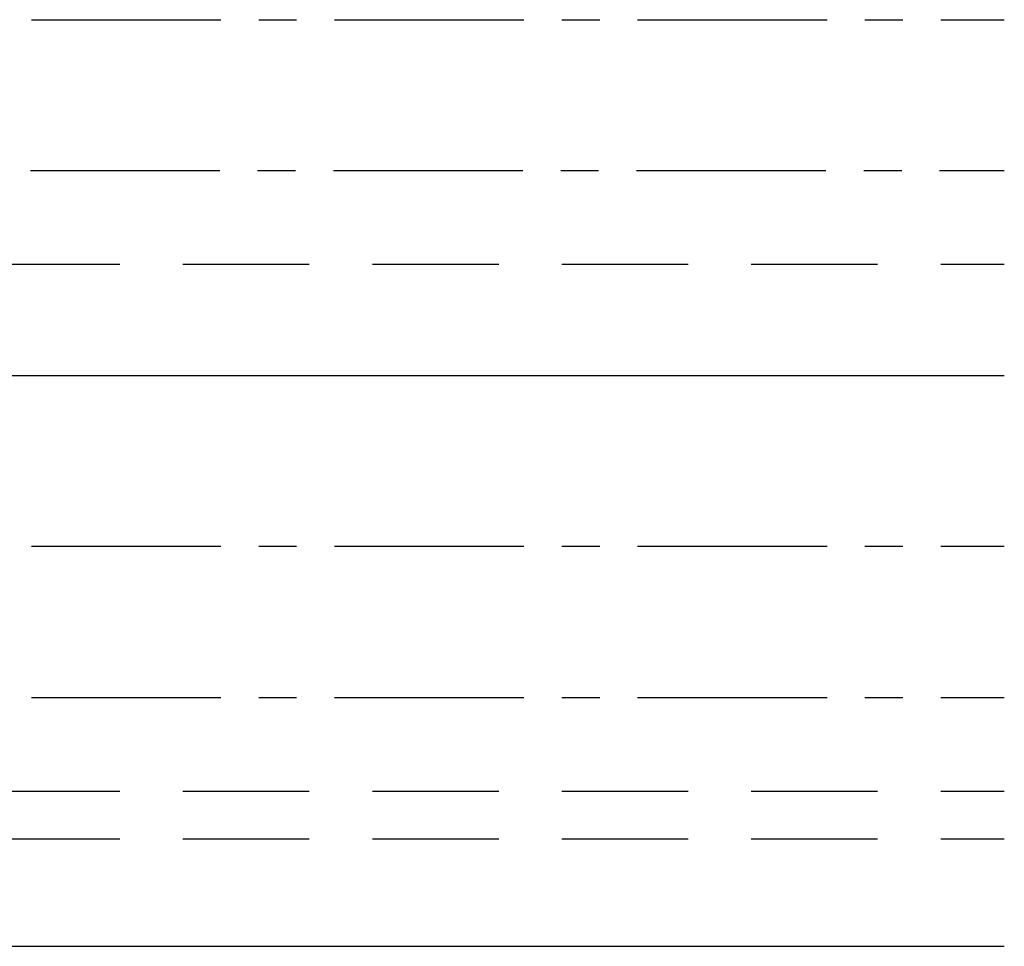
# Model space of a CAD drawing. Header units: metres. Extents: x -256 to 430, y -135 to 172.
# Tile 27 of 29: x 258 to 308, y 19 to 65. Entities that reach past the tile are written whole.
import ezdxf

# ---------------------------------------------------------------- set-up
doc = ezdxf.new("R2010")
doc.units = ezdxf.units.M
doc.header["$LTSCALE"] = 0.1
doc.linetypes.add('CENTER', pattern=[50.8, 31.75, -6.35, 6.35, -6.35])
doc.linetypes.add('HIDDEN', pattern=[9.525, 6.35, -3.175])

msp = doc.modelspace()

# ---------------------------------------------------------------- linework, layer by layer
at = {"layer": 'Defpoints', "linetype": 'CENTER', "ltscale": 3}
for points in [[(0, 65.2891), (308, 65.2891)], [(-0.0548, 57.704), (308, 57.704)], [(0, 38.8186), (308, 38.8186)], [(0.0001, 31.204), (308, 31.204)]]:
    msp.add_lwpolyline(points, dxfattribs=at)
at = {"layer": 'Defpoints', "linetype": 'HIDDEN', "ltscale": 10}
for points in [[(0, 53), (308, 53)], [(0, 26.5), (308, 26.5)], [(0, 24.1), (308, 24.1)]]:
    msp.add_lwpolyline(points, dxfattribs=at)
at = {"layer": 'Defpoints', "color": 1, "ltscale": 10}
for points in [[(0, 47.4), (308, 47.4)], [(0, 18.7), (308, 18.7)]]:
    msp.add_lwpolyline(points, dxfattribs=at)

doc.saveas('drawing.dxf')
